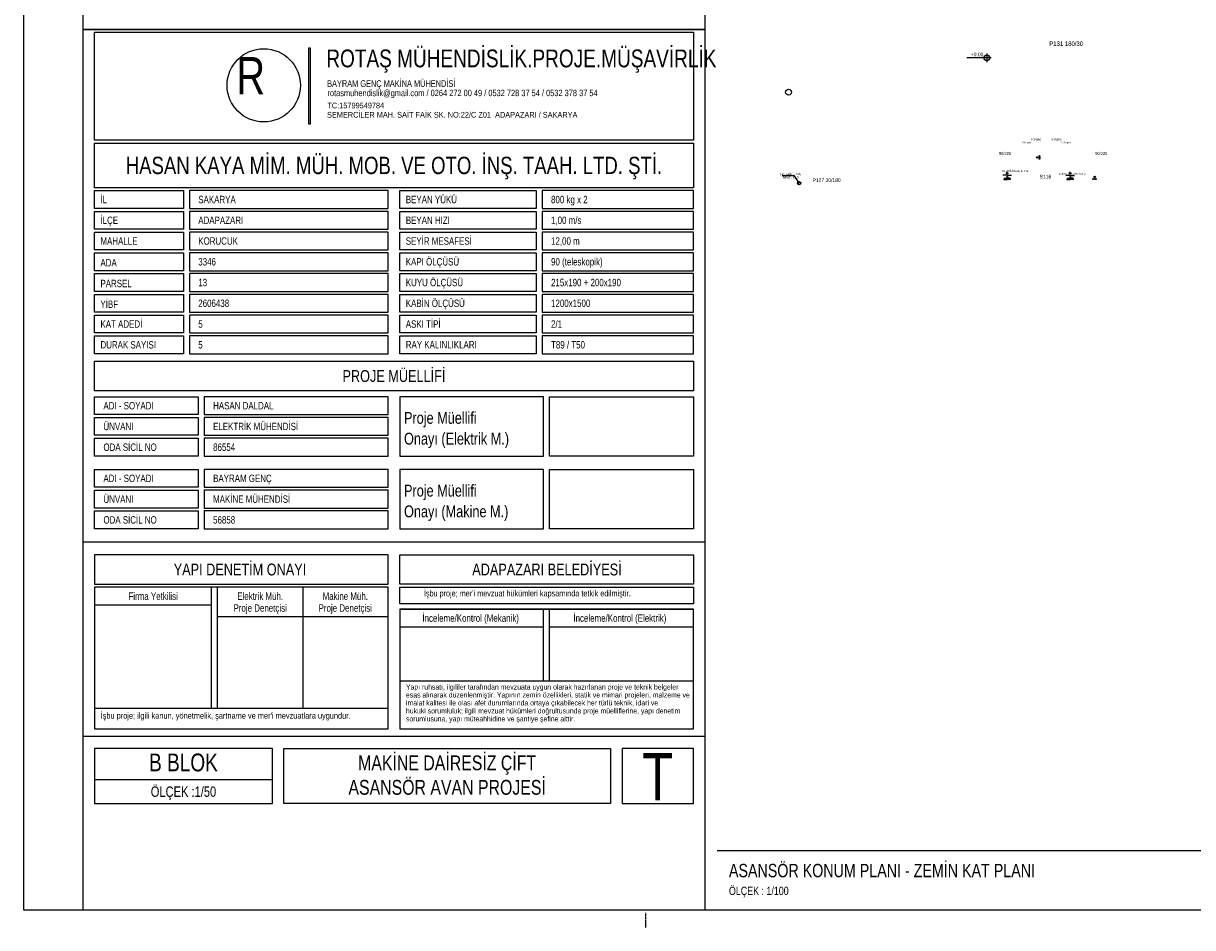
# Model space of a CAD drawing. Header units: centimetres. Extents: x 0 to 13360, y -30 to 2970.
# Tile 1 of 27: x 0 to 1972, y -30 to 1495. Entities that reach past the tile are written whole.
import ezdxf
from ezdxf.enums import TextEntityAlignment as Align

# ---------------------------------------------------------------- set-up
doc = ezdxf.new("R2010")
doc.units = ezdxf.units.CM
doc.linetypes.add('CENTER', pattern=[5.08, 3.175, -0.635, 0.635, -0.635])
for name, color, linetype in [('ASN-ANTET', 4, 'Continuous'), ('ASN-BASLIK', 5, 'Continuous'), ('ASN-CERCEVE', 7, 'Continuous'), ('ASN-EKSEN', 8, 'CENTER'), ('ASN-MIMARI', 8, 'Continuous')]:
    doc.layers.add(name, color=color, linetype=linetype)

msp = doc.modelspace()

# ---------------------------------------------------------------- linework, layer by layer
at = {"layer": 'ASN-ANTET'}
for p, q in [((1150, 620), (100, 620)), ((615, 544), (120, 544)), ((317.5, 339.3), (317.5, 544)), ((327.5, 339.3), (327.5, 544)), ((471.2, 544), (471.2, 339.3)), ((317.5, 514), (120, 514)), ((615, 494), (327.5, 494)), ((877.5, 385.7), (877.5, 507)), ((887.5, 385.7), (887.5, 507)), ((877.5, 477), (635, 477)), ((1130, 477), (887.5, 477)), ((1130, 385.7), (635, 385.7)), ((615, 339.3), (120, 339.3)), ((1150, 292.2), (100, 292.2)), ((420, 219.3), (120, 219.3)), ((1170, 100), (3135.2, 100))]:
    msp.add_line(p, q, dxfattribs=at)
for points in [[(100, 0), (1150, 0), (1150, 1485), (100, 1485), (100, 0)], [(120, 1298), (120, 1480), (1130, 1480), (1130, 1298), (120, 1298)], [(483.9, 1325), (481.7, 1325), (481.7, 1453.9), (483.9, 1453.9), (483.9, 1325)], [(120, 1218), (120, 1293), (1130, 1293), (1130, 1218), (120, 1218)], [(120, 1213), (270, 1213), (270, 1183), (120, 1183), (120, 1213)], [(615, 1213), (280, 1213), (280, 1183), (615, 1183), (615, 1213)], [(635, 1213), (865, 1213), (865, 1183), (635, 1183), (635, 1213)], [(1130, 1213), (875, 1213), (875, 1183), (1130, 1183), (1130, 1213)], [(120, 1148), (120, 1178), (270, 1178), (270, 1148), (120, 1148)], [(615, 1178), (280, 1178), (280, 1148), (615, 1148), (615, 1178)], [(635, 1148), (635, 1178), (865, 1178), (865, 1148), (635, 1148)], [(1130, 1178), (875, 1178), (875, 1148), (1130, 1148), (1130, 1178)], [(120, 1143), (270, 1143), (270, 1113), (120, 1113), (120, 1143)], [(615, 1143), (280, 1143), (280, 1113), (615, 1113), (615, 1143)], [(635, 1143), (865, 1143), (865, 1113), (635, 1113), (635, 1143)], [(1130, 1143), (875, 1143), (875, 1113), (1130, 1113), (1130, 1143)], [(120, 1078), (120, 1108), (270, 1108), (270, 1078), (120, 1078)], [(615, 1108), (280, 1108), (280, 1078), (615, 1078), (615, 1108)], [(635, 1078), (635, 1108), (865, 1108), (865, 1078), (635, 1078)], [(1130, 1108), (875, 1108), (875, 1078), (1130, 1078), (1130, 1108)], [(120, 1073), (270, 1073), (270, 1043), (120, 1043), (120, 1073)], [(615, 1073), (280, 1073), (280, 1043), (615, 1043), (615, 1073)], [(635, 1073), (865, 1073), (865, 1043), (635, 1043), (635, 1073)], [(1130, 1073), (875, 1073), (875, 1043), (1130, 1043), (1130, 1073)], [(120, 1008), (120, 1038), (270, 1038), (270, 1008), (120, 1008)], [(615, 1038), (280, 1038), (280, 1008), (615, 1008), (615, 1038)], [(635, 1008), (635, 1038), (865, 1038), (865, 1008), (635, 1008)], [(1130, 1038), (875, 1038), (875, 1008), (1130, 1008), (1130, 1038)], [(120, 973), (120, 1003), (270, 1003), (270, 973), (120, 973)], [(615, 1003), (280, 1003), (280, 973), (615, 973), (615, 1003)], [(635, 973), (635, 1003), (865, 1003), (865, 973), (635, 973)], [(1130, 1003), (875, 1003), (875, 973), (1130, 973), (1130, 1003)], [(120, 938), (120, 968), (270, 968), (270, 938), (120, 938)], [(615, 968), (280, 968), (280, 938), (615, 938), (615, 968)], [(635, 938), (635, 968), (865, 968), (865, 938), (635, 938)], [(1130, 968), (875, 968), (875, 938), (1130, 938), (1130, 968)], [(120, 875.3), (120, 925.3), (1130, 925.3), (1130, 875.3), (120, 875.3)], [(120, 865.3), (295, 865.3), (295, 835.3), (120, 835.3), (120, 865.3)], [(615, 865.3), (305, 865.3), (305, 835.3), (615, 835.3), (615, 865.3)], [(635, 765.3), (877.5, 765.3), (877.5, 865.3), (635, 865.3), (635, 765.3)], [(1130, 865.3), (1130, 765.3), (887.5, 765.3), (887.5, 865.3), (1130, 865.3)], [(120, 800.3), (120, 830.3), (295, 830.3), (295, 800.3), (120, 800.3)], [(615, 830.3), (305, 830.3), (305, 800.3), (615, 800.3), (615, 830.3)], [(120, 765.3), (120, 795.3), (295, 795.3), (295, 765.3), (120, 765.3)], [(615, 795.3), (305, 795.3), (305, 765.3), (615, 765.3), (615, 795.3)], [(120, 742.7), (295, 742.7), (295, 712.7), (120, 712.7), (120, 742.7)], [(615, 742.7), (305, 742.7), (305, 712.7), (615, 712.7), (615, 742.7)], [(635, 642.7), (877.5, 642.7), (877.5, 742.7), (635, 742.7), (635, 642.7)], [(1130, 742.7), (1130, 642.7), (887.5, 642.7), (887.5, 742.7), (1130, 742.7)], [(120, 677.7), (120, 707.7), (295, 707.7), (295, 677.7), (120, 677.7)], [(615, 707.7), (305, 707.7), (305, 677.7), (615, 677.7), (615, 707.7)], [(120, 642.7), (120, 672.7), (295, 672.7), (295, 642.7), (120, 642.7)], [(615, 672.7), (305, 672.7), (305, 642.7), (615, 642.7), (615, 672.7)], [(120, 599), (120, 549), (615, 549), (615, 599), (120, 599)], [(1130, 599), (1130, 549), (635, 549), (635, 599), (1130, 599)], [(615, 305), (615, 544), (120, 544), (120, 305), (615, 305)], [(1130, 544), (1130, 516.2), (635, 516.2), (635, 544), (1130, 544)], [(635, 507), (1130, 507), (635, 507), (635, 305), (1130, 305), (1130, 507)], [(420, 272.2), (120, 272.2), (120, 179.3), (420, 179.3), (420, 272.2)], [(990, 272.2), (990, 179.3), (439.5, 179.3), (439.5, 272.2), (990, 272.2)], [(1010, 272.2), (1010, 179.3), (1130, 179.3), (1130, 272.2), (1010, 272.2)]]:
    msp.add_lwpolyline(points, dxfattribs=at)
msp.add_circle((405.4, 1390.6), 61.8, dxfattribs=at)
at = {"layer": 'ASN-CERCEVE'}
for p, q in [((1150, 0), (1150, 2970)), ((100, 1485), (1150, 1485))]:
    msp.add_line(p, q, dxfattribs=at)
for points in [[(0, 0), (13359.9, 0), (13359.9, 2970), (0, 2970)], [(100, 0), (13334.9, 0), (13334.9, 2970), (100, 2970)]]:
    msp.add_lwpolyline(points, close=True, dxfattribs=at)
at = {"layer": 'ASN-EKSEN'}
msp.add_line((1050, -30), (1050, -5), dxfattribs=at)
at = {"layer": 'ASN-MIMARI'}
for p, q in [((1625, 1444.5), (1625, 1429.5)), ((1632.5, 1437), (1591.1, 1437)), ((1659.3, 1242.5), (1657.1, 1242.5)), ((1659.3, 1240.2), (1659.3, 1244.8)), ((1659.3, 1242.5), (1661.5, 1242.5)), ((1765.6, 1240), (1765.6, 1244.6)), ((1300.7, 1238.1), (1279.8, 1238.1)), ((1308.3, 1225.6), (1300.7, 1238.1)), ((1659.3, 1239), (1652.2, 1239)), ((1653.3, 1232.5), (1659.3, 1232.5)), ((1653.5, 1232.5), (1653.5, 1232.4)), ((1653.9, 1232), (1659.3, 1232)), ((1654, 1234.3), (1659.3, 1234.2)), ((1659.3, 1236), (1657.9, 1236)), ((1659.3, 1239), (1666.4, 1238.9)), ((1659.3, 1234.8), (1659.3, 1237.3)), ((1659.3, 1236), (1660.7, 1236)), ((1664.5, 1234.2), (1659.3, 1234.2)), ((1665.2, 1232.4), (1659.3, 1232.5)), ((1664.7, 1232), (1659.3, 1232)), ((1665, 1232.4), (1665, 1232.3)), ((1765.6, 1238.8), (1758.5, 1238.8)), ((1759.6, 1232.3), (1765.6, 1232.3)), ((1759.8, 1232.3), (1759.8, 1232.2)), ((1760.2, 1231.8), (1765.6, 1231.8)), ((1760.3, 1234.1), (1765.6, 1234)), ((1765.6, 1242.3), (1763.4, 1242.3)), ((1765.6, 1235.8), (1764.2, 1235.8)), ((1765.6, 1242.3), (1767.8, 1242.3)), ((1765.6, 1238.8), (1772.7, 1238.8)), ((1765.6, 1234.6), (1765.6, 1237.1)), ((1765.6, 1235.8), (1767, 1235.8)), ((1770.8, 1234), (1765.6, 1234)), ((1771.5, 1232.3), (1765.6, 1232.3)), ((1771, 1231.8), (1765.6, 1231.8)), ((1771.3, 1232.3), (1771.3, 1232.1))]:
    msp.add_line(p, q, dxfattribs=at)
for centre, radius in [((1625, 1437), 5), ((1290.5, 1379), 5), ((1710, 1269.1), 1.15), ((1710, 1269.1), 0.969), ((1713.6, 1271.4), 0.713), ((1713.6, 1269.1), 0.713), ((1713.6, 1266.8), 0.713), ((1308.3, 1225.6), 2.7), ((1308.3, 1225.6), 2.25), ((1804.5, 1232.6), 0.713), ((1806.9, 1236.2), 1.15), ((1806.9, 1236.2), 0.969), ((1806.8, 1232.6), 0.713), ((1809, 1232.5), 0.713)]:
    msp.add_circle(centre, radius, dxfattribs=at)

# ---------------------------------------------------------------- texts
at = {"layer": 'ASN-ANTET', "width": 0.8}
for s, height, p in [('ROTAŞ MÜHENDİSLİK.PROJE.MÜŞAVİRLİK', 30, (510.9, 1451)), ('R', 63, (359.1, 1438.3)), ('BAYRAM GENÇ MAKİNA MÜHENDİSİ', 11.26, (512.3, 1399.2)), ('rotasmuhendislik@gmail.com / 0264 272 00 49 / 0532 728 37 54 / 0532 378 37 54', 10.756, (512.9, 1383.1)), ('TC:15799549784', 9.68, (512.8, 1361.4)), ('SEMERCİLER MAH. SAİT FAİK SK. NO:22/C Z01  ADAPAZARI / SAKARYA', 9.68, (512.1, 1345.8)), ("İşbu proje; mer'i mevzuat hükümleri kapsamında tetkik edilmiştir.", 10.5, (675.5, 539.1)), ('Yapı ruhsatı, ilgililer tarafından mevzuata uygun olarak hazırlanan proje ve teknik belgeler', 8.67, (645.3, 380.2)), ('esas alınarak düzenlenmiştir. Yapının zemin özellikleri, statik ve mimari projeleri, malzeme ve', 8.67, (645.3, 366.8)), ('imalat kalitesi ile olası afet durumlarında ortaya çıkabilecek her türlü teknik, idari ve', 8.67, (645.3, 353.4)), ('hukuki sorumluluk; ilgili mevzuat hükümleri doğrultusunda proje müelliflerine, yapı denetim', 8.67, (645.3, 339.9)), ("İşbu proje; ilgili kanun, yönetmelik, şartname ve mer'i mevzuatlara uygundur.", 10.2, (130.3, 332.6)), ('sorumlusuna, yapı müteahhidine ve şantiye şefine aittir.', 8.67, (645.3, 326.5))]:
    msp.add_text(s, height=height, dxfattribs=at).set_placement(p, align=Align.TOP_LEFT)
for s, height, p in [('HASAN KAYA MİM. MÜH. MOB. VE OTO. İNŞ. TAAH. LTD. ŞTİ.', 29.271, (625, 1255.5)), ('PROJE MÜELLİFİ', 20, (625, 900.3)), ('YAPI DENETİM ONAYI', 20, (365.3, 574)), ('ADAPAZARI BELEDİYESİ', 20, (883.1, 574)), ('Firma Yetkilisi', 12.5, (218.8, 529)), ('Elektrik Müh.', 12.5, (399.4, 529)), ('Makine Müh.', 12.5, (542.9, 529)), ('Proje Denetçisi', 12.5, (399.4, 509)), ('Proje Denetçisi', 12.5, (542.9, 509)), ('İnceleme/Kontrol (Mekanik)', 12.5, (754.4, 492)), ('İnceleme/Kontrol (Elektrik)', 12.5, (1006.1, 492)), ('B BLOK', 30, (270, 248.6)), ('MAKİNE DAİRESİZ ÇİFT', 25, (714.7, 247.9)), ('T', 80, (1070, 224.4)), ('ASANSÖR AVAN PROJESİ', 25, (714.7, 206.6)), ('ÖLÇEK :1/50', 17.5, (270, 199.3))]:
    msp.add_text(s, height=height, dxfattribs=at).set_placement(p, align=Align.MIDDLE_CENTER)
for s, p in [('İL', (130, 1198)), ('SAKARYA', (295, 1198)), ('BEYAN YÜKÜ', (645, 1198)), ('800 kg x 2', (890, 1198)), ('İLÇE', (130, 1163)), ('ADAPAZARI', (295, 1163)), ('BEYAN HIZI', (645, 1163)), ('1,00 m/s', (890, 1163)), ('MAHALLE', (130, 1128)), ('KORUCUK', (295, 1128)), ('SEYİR MESAFESİ', (645, 1128)), ('12,00 m', (890, 1128)), ('ADA', (130, 1091.4)), ('3346', (295, 1093)), ('KAPI ÖLÇÜSÜ', (645, 1093)), ('90 (teleskopik)', (890, 1093)), ('KUYU ÖLÇÜSÜ', (645, 1058)), ('PARSEL', (130, 1056.4)), ('13', (295, 1058)), ('215x190 + 200x190', (890, 1058)), ('YİBF', (130, 1021.4)), ('2606438', (295, 1023)), ('KABİN ÖLÇÜSÜ', (645, 1023)), ('1200x1500', (890, 1023)), ('KAT ADEDİ', (130, 988)), ('5', (295, 988)), ('ASKI TİPİ', (645, 988)), ('2/1', (890, 988)), ('DURAK SAYISI', (130, 953)), ('5', (295, 953)), ('RAY KALINLIKLARI', (645, 953.2)), ('T89 / T50', (890, 953)), ('ADI - SOYADI', (135, 850.3)), ('HASAN DALDAL', (320, 850.3)), ('ÜNVANI', (135, 815.3)), ('ELEKTRİK MÜHENDİSİ', (320, 815.3)), ('ODA SİCİL NO', (135, 780.3)), ('86554', (320, 780.3)), ('ADI - SOYADI', (135, 727.7)), ('BAYRAM GENÇ', (320, 727.7)), ('ÜNVANI', (135, 692.7)), ('MAKİNE MÜHENDİSİ', (320, 692.7)), ('ODA SİCİL NO', (135, 657.7)), ('56858', (320, 657.7))]:
    msp.add_text(s, height=12.5, dxfattribs=at).set_placement(p, align=Align.MIDDLE_LEFT)
for s, p in [('Proje Müellifi', (642, 813.7)), ('Onayı (Elektrik M.)', (642, 778.7)), ('Proje Müellifi', (642, 691)), ('Onayı (Makine M.)', (642, 656))]:
    msp.add_text(s, height=20, dxfattribs=at).set_placement(p, align=Align.BOTTOM_LEFT)
msp.add_text('ÖLÇEK : 1/100', height=14, dxfattribs=at).set_placement((1190, 25))
at = {"layer": 'ASN-BASLIK', "width": 0.8}
msp.add_text('ASANSÖR KONUM PLANI - ZEMİN KAT PLANI', height=22.5, dxfattribs=at).set_placement((1190, 55))
at = {"layer": 'ASN-MIMARI', "width": 0.8}
for s, height, p in [('P131 180/30', 7.5, (1730.4, 1457.1)), ('+0.00', 6.25, (1598, 1439.6)), ('süzgeç', 3.99, (1699.6, 1297.6)), ('süzgeç', 3.99, (1733.9, 1297.6)), ('%%%1eğim', 3.19, (1684.2, 1292.6)), ('%%%1eğim', 3.19, (1751.1, 1292.6)), ('90/220', 5, (1645.3, 1273.2)), ('90/220', 5, (1807.8, 1273.2)), ('pvc yağmur iniş', 3.75, (1276.6, 1239.5)), ('mekanik havalandırma', 3.336, (1650, 1244.7)), ('mekanik havalandırma', 3.336, (1746.4, 1239.8)), ('borusu %%c10', 3.75, (1281, 1233.7)), ('P127 30/180', 6.25, (1331.1, 1227.5)), ('S116', 6.25, (1714.1, 1233.5))]:
    msp.add_text(s, height=height, dxfattribs=at).set_placement(p)

doc.saveas('drawing.dxf')
